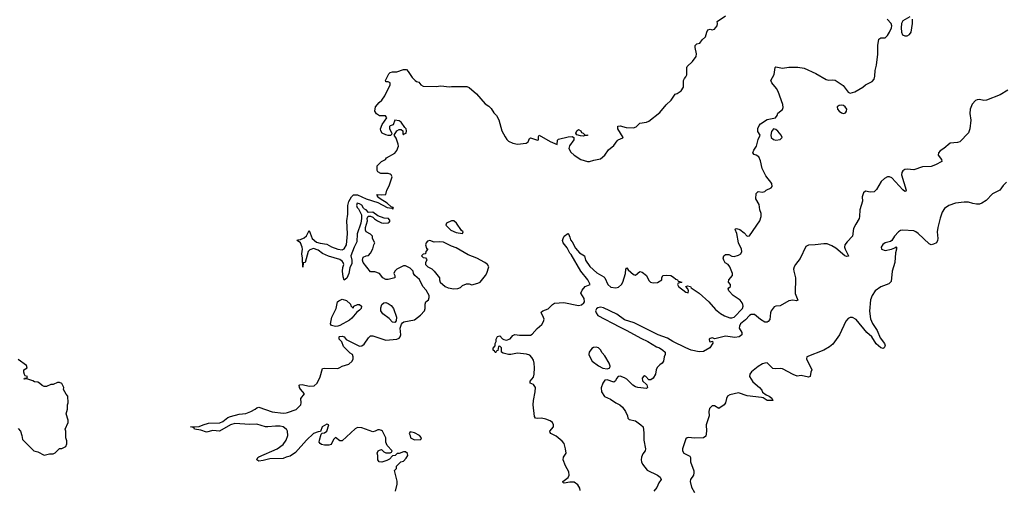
# Model space of a CAD drawing. Header units: inches. Extents: x 2106670 to 2322961, y 36024 to 224899.
# Tile 255 of 256: x 2257565 to 2266557, y 191969 to 196245. Entities that reach past the tile are written whole.
import ezdxf

# ---------------------------------------------------------------- set-up
doc = ezdxf.new("R2010")
doc.units = ezdxf.units.IN
doc.header["$MEASUREMENT"] = 0
doc.layers.add('C2159', color=7, linetype='Continuous')
doc.layers.add('C2169', color=7, linetype='Continuous')

msp = doc.modelspace()

# ---------------------------------------------------------------- linework, layer by layer
at = {"layer": 'C2159', "color": 5}
for points, elevation in [([(2257550, 192514), (2257572, 192490), (2257584.7, 192450), (2257590, 192414), (2257694, 192310), (2257730, 192302), (2257790, 192272), (2257836.4, 192283.6), (2257870, 192284.7), (2257890, 192292), (2257930, 192334), (2257950, 192334), (2257986, 192350), (2257996.4, 192376.4), (2257996.4, 192403.6), (2257988, 192430), (2257988, 192490), (2257982, 192510), (2258009, 192570), (2258009, 192590), (2257988.7, 192650), (2258002, 192690), (2258002, 192730), (2258008, 192750), (2258006, 192810), (2257988.4, 192828.4), (2257966, 192870), (2257968, 192890), (2257950, 192926), (2257930, 192935.3), (2257910, 192935.3), (2257870, 192918), (2257850, 192918), (2257810, 192898), (2257790, 192898), (2257770, 192906), (2257746, 192930), (2257730, 192938), (2257700.4, 192940.4), (2257686, 192950), (2257630, 192968), (2257606, 192966), (2257610, 192974), (2257630, 192974), (2257638, 192990), (2257616.4, 192996.4), (2257608, 193008), (2257602, 193030), (2257604, 193050), (2257634, 193070), (2257628.7, 193090), (2257550, 193144)], 60), ([(2260000, 192510.3), (2259970, 192529.8), (2259944.9, 192535.1), (2259902.3, 192537.7), (2259830, 192529.6), (2259810, 192531.1), (2259730, 192555.5), (2259667.2, 192552.8), (2259530, 192559.5), (2259490, 192547.5), (2259390, 192491.4), (2259330, 192497), (2259270, 192482), (2259221, 192501), (2259162.7, 192510), (2259159.5, 192519.5), (2259150, 192525.2), (2259124, 192530), (2259205.8, 192534.2), (2259240.9, 192550), (2259290, 192562.3), (2259394.2, 192565.8), (2259421, 192579), (2259465.6, 192614.4), (2259490, 192625.5), (2259570, 192646.3), (2259630, 192653.1), (2259677.6, 192670), (2259715.1, 192690), (2259730, 192703), (2259750, 192710.4), (2259870, 192668.1), (2259970, 192653.5), (2260000, 192658.5)], 40), ([(2260000, 192252.1), (2259970, 192242.8), (2259850, 192238.3), (2259790, 192222.8), (2259750, 192218.3), (2259731.8, 192230), (2259740.5, 192250), (2259750, 192257.7), (2259918, 192330), (2259970.8, 192369.2), (2260000, 192409.7)], 40)]:
    msp.add_lwpolyline(points, dxfattribs=dict(at, elevation=elevation))
at = {"layer": 'C2169', "color": 5}
for points, elevation in [([(2260000, 192658.5), (2260010, 192660.2), (2260090, 192688.9), (2260132, 192730), (2260136, 192750), (2260134, 192790), (2260166.6, 192830), (2260130, 192873.2), (2260120.7, 192890), (2260117.2, 192910), (2260125.1, 192914.9), (2260144, 192916), (2260210, 192900.7), (2260254.5, 192905.5), (2260281.3, 192930), (2260310, 192986.8), (2260330, 193062), (2260350, 193066), (2260470, 193064), (2260490, 193071), (2260510, 193084.9), (2260570, 193103.1), (2260600.7, 193130), (2260611.6, 193150), (2260611.8, 193170), (2260604, 193190), (2260582.8, 193202.8), (2260522, 193262), (2260506, 193306), (2260482, 193330), (2260482, 193350), (2260486.3, 193353.7), (2260510, 193358), (2260530, 193351.3), (2260547.5, 193327.5), (2260670, 193267.4), (2260690, 193270.8), (2260710, 193286), (2260750, 193342.8), (2260770, 193360.7), (2260790, 193362), (2260910, 193321.3), (2261010, 193330.6), (2261030, 193338.8), (2261041.2, 193350), (2261046, 193370), (2261041.2, 193430), (2261053.2, 193466.8), (2261062, 193478), (2261072.9, 193487.1), (2261170, 193507.3), (2261226, 193550), (2261261.2, 193590), (2261269.2, 193610), (2261269, 193651), (2261275.3, 193670), (2261297.2, 193690), (2261305.2, 193710), (2261305.2, 193730), (2261278, 193778), (2261248, 193810), (2261215.3, 193875.3), (2261175.3, 193910), (2261162, 193930), (2261158, 193950), (2261130, 193978), (2261090, 193998), (2261070, 193998), (2261010, 193968), (2260992, 193950), (2260982, 193930), (2260992, 193910), (2260991.1, 193888.9), (2260930, 193874), (2260910, 193874), (2260882, 193890), (2260850, 193928), (2260810, 193946), (2260770, 193946), (2260702, 194030), (2260695.3, 194050), (2260702, 194078), (2260728.4, 194091.6), (2260750, 194094), (2260770, 194114), (2260790, 194154), (2260798, 194190), (2260808, 194210), (2260788, 194250), (2260786, 194270), (2260768.4, 194288.4), (2260729.3, 194309.3), (2260724.7, 194324.7), (2260724, 194350), (2260742, 194410), (2260738, 194430), (2260747.3, 194452.7), (2260768, 194452), (2260790, 194444.7), (2260806.8, 194426.8), (2260832, 194410), (2260870, 194390.8), (2260890, 194387.3), (2260930, 194390.8), (2260940.9, 194399.1), (2260949.2, 194410), (2260932.7, 194430), (2260894.7, 194434.8), (2260835.3, 194455.3), (2260790, 194489), (2260750, 194486), (2260728, 194510), (2260715.1, 194515.1), (2260705.6, 194525.6), (2260690, 194552.3), (2260670, 194566), (2260647.7, 194570), (2260641.6, 194550), (2260648.5, 194530), (2260658.8, 194518.8), (2260686, 194466), (2260687.3, 194430), (2260682, 194390), (2260648, 194290), (2260643, 194217), (2260619.3, 194170), (2260590.6, 194090), (2260599.3, 194050), (2260598.3, 194021.7), (2260580.3, 193979.8), (2260570, 193928.7), (2260552.8, 193887.2), (2260530, 193868.7), (2260518.6, 193898.6), (2260514.7, 193950), (2260516.9, 193983.1), (2260526.6, 194010), (2260520.9, 194030), (2260510, 194042.7), (2260490, 194056.9), (2260386.8, 194086.8), (2260330, 194113.2), (2260290, 194142.7), (2260250, 194157.2), (2260215.9, 194144.1), (2260201, 194130), (2260171, 194029), (2260154, 194026), (2260150, 193986), (2260148.7, 194070), (2260141.2, 194110), (2260149.2, 194150), (2260145.2, 194170), (2260128.7, 194208.7), (2260098, 194230), (2260103.1, 194236.9), (2260130, 194238), (2260164.7, 194255.3), (2260185.6, 194274.4), (2260210, 194322), (2260234.8, 194250), (2260276.4, 194216.4), (2260310, 194204.9), (2260370, 194196.4), (2260411.8, 194171.8), (2260470, 194152.2), (2260510, 194146.7), (2260530, 194154.4), (2260548.5, 194190), (2260560.4, 194290), (2260552.7, 194410), (2260561.7, 194470), (2260561.1, 194550), (2260572.5, 194587.5), (2260596.9, 194630), (2260614.3, 194645.7), (2260650, 194648.3), (2260729.2, 194609.2), (2260836.7, 194576.7), (2260920.7, 194530), (2260964, 194524), (2260970, 194518), (2260979, 194521), (2260977.2, 194530), (2260958.9, 194538.9), (2260922.7, 194570), (2260856, 194610), (2260834, 194630), (2260835.3, 194635.3), (2260826, 194650), (2260867.3, 194647.3), (2260909, 194651), (2260919, 194690), (2260939, 194730), (2260968, 194810), (2260958, 194830), (2260950, 194835.3), (2260930, 194842), (2260863.1, 194843.1), (2260836.4, 194856.4), (2260828.7, 194870), (2260828.4, 194911.6), (2260870, 194952), (2260906, 194970), (2260916.4, 194983.6), (2260990, 195026), (2261009.4, 195050.6), (2261025.2, 195090), (2261022.7, 195110), (2261004, 195164), (2260986, 195190), (2261008.9, 195231.1), (2261030, 195244.7), (2261050, 195244.7), (2261064.7, 195230), (2261064.7, 195204.7), (2261070, 195194), (2261076.4, 195203.6), (2261094, 195210), (2261098, 195230), (2261095.3, 195250), (2261082, 195262), (2261050, 195309.3), (2261030, 195323.7), (2260991.6, 195328.4), (2260974.8, 195285.2), (2260950, 195278), (2260942, 195270), (2260942, 195250), (2260964.7, 195210), (2260962, 195198), (2260951, 195189), (2260930, 195189.2), (2260910, 195193.2), (2260875.3, 195210), (2260862, 195230), (2260859, 195250), (2260875.3, 195290), (2260918, 195350), (2260907.3, 195367.3), (2260850, 195368.7), (2260825.1, 195385.1), (2260809.3, 195410), (2260813.2, 195450), (2260848.7, 195490), (2260874, 195510), (2260899, 195550), (2260948, 195650), (2260948, 195670), (2260930, 195679), (2260910, 195678), (2260907, 195690), (2260936.4, 195750), (2260950, 195763.6), (2260970, 195770.2), (2261010, 195768), (2261069, 195790), (2261098, 195790), (2261113.7, 195773.7), (2261150, 195718), (2261178, 195690), (2261190, 195681), (2261210, 195676), (2261230, 195651.3), (2261250, 195638), (2261370, 195636.3), (2261410, 195642.8), (2261490, 195631), (2261510, 195634.8), (2261630, 195636.3), (2261650, 195634.9), (2261670, 195624.9), (2261735.8, 195570), (2261816.1, 195476.1), (2261850, 195457.1), (2261870, 195436.3), (2261895.3, 195395.3), (2261918.8, 195370), (2261942, 195330), (2261967.4, 195230), (2261997.6, 195177.6), (2262013.4, 195153.4), (2262030, 195137.6), (2262070, 195118.4), (2262110, 195108.5), (2262190, 195117.6), (2262209.4, 195130), (2262220.1, 195159.9), (2262230, 195167.3), (2262294.8, 195145.2), (2262302, 195150), (2262302, 195178), (2262309.5, 195190.5), (2262410, 195132.4), (2262472.5, 195107.5), (2262475.3, 195144.7), (2262485.2, 195154.8), (2262575.5, 195175.5), (2262610, 195178.8), (2262624.7, 195170), (2262626.8, 195150), (2262586.2, 195093.8), (2262578.8, 195070), (2262597.3, 195037.3), (2262629.1, 195009.1), (2262690, 194968.9), (2262749.5, 194950.5), (2262770, 194950.5), (2262810, 194964), (2262870, 194976), (2262909, 195010), (2262941.5, 195058.5), (2262990, 195096), (2263021.2, 195138.8), (2263032, 195148), (2263073.6, 195166.4), (2263075.3, 195170), (2263026.6, 195250), (2263027.7, 195272.3), (2263050, 195278), (2263102.8, 195262.8), (2263170, 195257.6), (2263193.7, 195266.3), (2263230, 195300.4), (2263289.5, 195310.5), (2263310, 195320.7), (2263410, 195398.8), (2263470, 195467.7), (2263514, 195510), (2263550, 195564.7), (2263568.9, 195571.1), (2263604.7, 195595.3), (2263628.7, 195630), (2263628, 195690), (2263635.3, 195710), (2263650, 195724.7), (2263657.7, 195742.3), (2263657, 195810), (2263661, 195819), (2263710, 195862.8), (2263743.7, 195910), (2263746.8, 195933.2), (2263732.7, 195990), (2263734, 196010), (2263750, 196026), (2263775.3, 196030), (2263797.6, 196062.4), (2263829.2, 196090), (2263839.3, 196130), (2263850, 196151.3), (2263870, 196158.8), (2263890, 196153.4), (2263910, 196159.3), (2263920.7, 196170), (2263934, 196190), (2263939.3, 196210), (2263935.3, 196230), (2264010, 196280.7)], 40), ([(2262682.9, 191950), (2262680.9, 191970), (2262662, 192002), (2262630, 192024.5), (2262590, 192025.6), (2262536.4, 192016.4), (2262530, 192018), (2262526.3, 192026.3), (2262526, 192030), (2262573, 192067), (2262584.2, 192090), (2262580.5, 192120.5), (2262550, 192173.2), (2262527, 192230), (2262530, 192252), (2262555.3, 192290), (2262549.5, 192330), (2262536.9, 192376.9), (2262520.7, 192400.7), (2262465.3, 192445.3), (2262415.3, 192470), (2262410, 192478), (2262408.2, 192491.8), (2262439.3, 192530), (2262440.9, 192550), (2262430, 192569), (2262410, 192584.5), (2262370, 192600.7), (2262330, 192608), (2262290, 192606.2), (2262277.2, 192610), (2262265.9, 192625.9), (2262254.7, 192730), (2262257.4, 192770), (2262273.6, 192850), (2262274.5, 192890), (2262258, 192918), (2262228, 192930), (2262225.6, 192945.6), (2262256.1, 192983.9), (2262263, 193010), (2262267.1, 193070), (2262264.7, 193110), (2262257.1, 193137.1), (2262242.6, 193162.6), (2262223.6, 193183.6), (2262194.2, 193194.2), (2262110, 193202), (2262052, 193190), (2262030.3, 193189.7), (2261982, 193202), (2261966, 193210), (2261966, 193250), (2261950, 193266), (2261938, 193262), (2261932.7, 193227.3), (2261918, 193222), (2261912.7, 193207.3), (2261907.3, 193207.3), (2261902, 193222), (2261888.4, 193228.4), (2261888.7, 193248.7), (2261908, 193270), (2261908.7, 193290), (2261918, 193310), (2261918, 193330), (2261930, 193354), (2261950, 193362), (2261974, 193334), (2261986, 193326), (2262010, 193320.7), (2262045.6, 193334.4), (2262070, 193362.8), (2262087.8, 193372.2), (2262130, 193365.5), (2262210, 193365.5), (2262230, 193367.7), (2262244.4, 193375.6), (2262290, 193426.3), (2262334.6, 193465.4), (2262349.8, 193490), (2262354, 193514), (2262343.3, 193543.3), (2262326.3, 193570), (2262330, 193578.8), (2262344, 193590), (2262392.1, 193607.9), (2262430, 193646.8), (2262450, 193657.3), (2262534.8, 193665.2), (2262670, 193638.4), (2262697.3, 193642.7), (2262718.5, 193661.5), (2262722.7, 193670), (2262720.4, 193700.4), (2262689.6, 193750.4), (2262702.7, 193777.3), (2262729.6, 193810.3), (2262775.3, 193830), (2262754, 193870), (2262690, 193949.4), (2262602.7, 194102.7), (2262590, 194115.3), (2262564, 194164), (2262528, 194210), (2262522, 194230), (2262528.7, 194250), (2262539, 194270), (2262570, 194294), (2262576, 194290), (2262590, 194262), (2262596.5, 194236.5), (2262610, 194219.1), (2262640.3, 194160.3), (2262678.8, 194118.8), (2262722.8, 194090), (2262732.7, 194050), (2262773.4, 193993.4), (2262836.7, 193936.7), (2262900.3, 193900.2), (2262910.4, 193890), (2262936.4, 193830), (2262964.7, 193804.7), (2263010, 193797.6), (2263033.9, 193806.1), (2263062, 193830), (2263074.3, 193850), (2263097, 193930), (2263102, 193970), (2263110, 193982), (2263122.5, 193962.5), (2263170, 193919.1), (2263190, 193914.8), (2263230, 193946.8), (2263250, 193942), (2263290.8, 193910), (2263310, 193864.7), (2263324.7, 193850), (2263350, 193843), (2263391.4, 193848.6), (2263428, 193870), (2263428, 193890), (2263438, 193910), (2263470, 193914.4), (2263510.3, 193910.3), (2263536.7, 193896.7), (2263556.9, 193876.9), (2263574, 193870), (2263578, 193858), (2263612, 193850), (2263610, 193846), (2263578, 193842), (2263574, 193830), (2263582, 193810), (2263650, 193758), (2263670, 193754), (2263674, 193770), (2263668, 193790), (2263648, 193812), (2263664, 193816), (2263690, 193810.3), (2263698.8, 193798.8), (2263771.3, 193750), (2263858, 193670), (2263920.1, 193600.1), (2263964.1, 193564.1), (2264002.7, 193542.7), (2264050, 193524.8), (2264070, 193523.9), (2264090, 193531.9), (2264165.2, 193610), (2264170.8, 193630), (2264167.8, 193647.8), (2264162.7, 193662.7), (2264145.7, 193685.7), (2264079.7, 193730), (2264042.4, 193770), (2264034, 193790), (2264040.2, 193799.8), (2264058, 193810), (2264058, 193830), (2264038, 193850), (2264042, 193870), (2264075.3, 193910), (2264074, 193930), (2264049.2, 193990), (2264034, 194010), (2264007.9, 194027.9), (2263994.5, 194050), (2263989.6, 194070.4), (2263996, 194090), (2264010, 194104), (2264042, 194102), (2264070, 194086), (2264090, 194084.7), (2264130, 194097.3), (2264152, 194110), (2264159.6, 194130), (2264157.4, 194150), (2264129.8, 194209.8), (2264114.3, 194294.3), (2264100.7, 194330), (2264103, 194337), (2264110, 194340.5), (2264142, 194330), (2264181.1, 194301.1), (2264210, 194270.7), (2264230, 194274), (2264323.6, 194410), (2264336.9, 194450), (2264335.8, 194475.8), (2264324.2, 194510), (2264317.4, 194557.4), (2264288.2, 194610), (2264290, 194658), (2264310, 194678.8), (2264350, 194671.3), (2264370, 194678), (2264382, 194690), (2264429, 194710), (2264437.6, 194722.4), (2264434.3, 194750), (2264380, 194820), (2264346.6, 194886.6), (2264330, 194956), (2264313.8, 194993.8), (2264290, 195009.7), (2264274.2, 195014.2), (2264259.3, 195030), (2264270, 195056), (2264293.2, 195090), (2264308, 195152), (2264328, 195190), (2264305.2, 195225.2), (2264307.2, 195252.8), (2264318.9, 195281.1), (2264330, 195294), (2264390, 195334), (2264468, 195350), (2264482, 195370), (2264489.2, 195390.8), (2264530, 195426.8), (2264536.3, 195443.7), (2264534.7, 195470), (2264491, 195591), (2264476.6, 195616.6), (2264432.7, 195670), (2264425.2, 195690), (2264454.2, 195745.8), (2264465.2, 195810), (2264470, 195814.8), (2264530, 195802.3), (2264590, 195811.1), (2264670, 195812.2), (2264730, 195802.2), (2264835.3, 195755.3), (2264930, 195700.3), (2264950, 195694.6), (2264990, 195697.3), (2265012.1, 195692), (2265084.3, 195644.3), (2265130, 195582.6), (2265150, 195575.6), (2265192.3, 195587.7), (2265265.2, 195630), (2265290, 195650.8), (2265350, 195680.7), (2265370, 195702.8), (2265375.8, 195730), (2265377.7, 195782.3), (2265389.6, 195830), (2265402, 195930), (2265400.9, 196010), (2265412, 196068), (2265430, 196079.1), (2265470, 196080.4), (2265490, 196100.5), (2265510, 196130.6), (2265527.8, 196170), (2265529.6, 196190), (2265523.6, 196210), (2265488.7, 196250)], 20), ([(2265694, 196270), (2265630, 196235.3), (2265619.3, 196210), (2265613.7, 196170), (2265617.4, 196130), (2265626.6, 196106.6), (2265650, 196097), (2265670, 196098.7), (2265692, 196110), (2265707, 196130), (2265719.3, 196210), (2265718, 196250)], 20), ([(2266590, 195601), (2266519.2, 195560.8), (2266394.8, 195510), (2266370, 195506.4), (2266330, 195515.4), (2266310, 195514.3), (2266293.3, 195506.7), (2266264.7, 195475.3), (2266245.4, 195430), (2266242.5, 195390), (2266251.2, 195328.8), (2266241.5, 195250), (2266230, 195212.7), (2266150, 195132), (2266130, 195123.5), (2266062.6, 195117.4), (2266006, 195070), (2265970, 195049.2), (2265956.3, 195030), (2265953, 195010), (2265983.1, 194970), (2265986, 194950), (2265930, 194919.8), (2265890, 194904.5), (2265810, 194903.1), (2265730, 194875.1), (2265670, 194882.2), (2265650, 194878.4), (2265630, 194866.3), (2265621.1, 194850), (2265619.3, 194830), (2265660.3, 194690), (2265658.9, 194681.1), (2265650, 194677.6), (2265630, 194694), (2265530, 194802.3), (2265510, 194810.6), (2265490, 194809.8), (2265462.8, 194797.2), (2265433.2, 194770), (2265390, 194695.6), (2265370, 194675.6), (2265332.1, 194672.1), (2265290, 194679), (2265270, 194666), (2265259.6, 194630), (2265261.6, 194590), (2265238.3, 194510), (2265235.8, 194450), (2265230.8, 194430), (2265199.6, 194380.4), (2265181.3, 194338.7), (2265170.6, 194269.4), (2265120.5, 194219.5), (2265099.7, 194190), (2265097.2, 194170), (2265102.8, 194150), (2265126.4, 194110), (2265134.8, 194090), (2265132.7, 194087.3), (2265114.4, 194085.6), (2265102, 194090), (2265019.9, 194159.9), (2264982.1, 194182.1), (2264938.6, 194198.6), (2264910, 194200.4), (2264829.9, 194189.9), (2264770, 194189.1), (2264743.5, 194176.5), (2264692.8, 194067.2), (2264649.5, 194010.5), (2264637.8, 193990), (2264633, 193970), (2264634, 193950), (2264651.2, 193888.8), (2264646.4, 193746.4), (2264670, 193686), (2264659.9, 193680.1), (2264625.6, 193685.6), (2264590, 193679.8), (2264510, 193635.1), (2264470, 193632.4), (2264456.2, 193623.8), (2264428.8, 193590), (2264422.2, 193570), (2264416.1, 193510), (2264401.3, 193490), (2264390, 193484.6), (2264370, 193486.1), (2264330, 193509.9), (2264275.6, 193555.6), (2264245.1, 193554.9), (2264230, 193547.3), (2264194.1, 193505.9), (2264146.7, 193470), (2264137.6, 193450), (2264136.3, 193430), (2264158.9, 193390), (2264160.3, 193370), (2264136.4, 193350), (2264095.3, 193344.7), (2264010, 193358.1), (2263912.9, 193332.9), (2263890, 193341.2), (2263870, 193337), (2263863, 193330), (2263866, 193310), (2263874, 193306), (2263891.3, 193311.3), (2263894.4, 193294.4), (2263868, 193250), (2263810, 193216.2), (2263770, 193215.1), (2263698.4, 193230), (2263647.9, 193250), (2263529, 193310), (2263480.4, 193340.4), (2263397.2, 193370), (2263178, 193478), (2263087.5, 193507.5), (2263017.6, 193557.6), (2262895.8, 193615.8), (2262870, 193621.3), (2262844, 193616), (2262832.9, 193607.1), (2262824.6, 193590), (2262828.9, 193568.9), (2262845.5, 193545.5), (2263041.8, 193441.8), (2263111.3, 193410), (2263238.3, 193338.3), (2263301.7, 193310), (2263381.5, 193261.5), (2263408.2, 193250), (2263439.3, 193230), (2263458.8, 193210), (2263461, 193190), (2263451, 193169), (2263446, 193130), (2263431.3, 193110), (2263410, 193096), (2263387.9, 193072.1), (2263377.8, 193050), (2263370.2, 193010), (2263350, 192975.6), (2263330, 192960.5), (2263310, 192958), (2263284, 192990), (2263270, 192995.6), (2263260.7, 192990), (2263250, 192974), (2263254, 192950), (2263292, 192912), (2263298, 192890), (2263290, 192880.9), (2263211.4, 192888.6), (2263190, 192895.3), (2263164, 192910), (2263110, 192965.7), (2263090, 192977.7), (2263048.2, 192991.8), (2263030, 192989.2), (2263014, 192970), (2263006, 192950), (2262990, 192937.2), (2262930, 192959), (2262910, 192955.3), (2262890.8, 192930), (2262874.4, 192885.6), (2262877.3, 192850), (2262906.4, 192806.4), (2262962, 192782), (2263008.4, 192748.4), (2263046.8, 192730), (2263070, 192710.5), (2263096.5, 192670), (2263115.5, 192630), (2263118.8, 192610), (2263130, 192596), (2263190, 192583.8), (2263239.1, 192550), (2263258, 192530), (2263266, 192474), (2263264, 192410), (2263281.6, 192330), (2263276.4, 192310), (2263256.5, 192283.5), (2263245.1, 192254.9), (2263240.5, 192230), (2263244, 192210), (2263253.4, 192190), (2263296.1, 192136.1), (2263390, 192088.2), (2263415.5, 192070), (2263422, 192050), (2263401.1, 192018.9), (2263383.5, 191976.5), (2263356.8, 191943.2)], 20), ([(2266578.4, 194761.6), (2266547.7, 194732.3), (2266516, 194690), (2266450, 194656), (2266390, 194596), (2266350.4, 194569.7), (2266330, 194562.9), (2266302.5, 194562.5), (2266270, 194566.6), (2266230, 194579.6), (2266190, 194581.3), (2266110, 194571.2), (2266050, 194549.7), (2266010, 194522.9), (2265990.2, 194489.8), (2265970, 194433.2), (2265948.7, 194348.7), (2265943.1, 194310), (2265950.4, 194250), (2265948, 194230), (2265936.3, 194210), (2265910, 194195.6), (2265890, 194191.8), (2265870, 194199.5), (2265770, 194293.7), (2265750, 194309.7), (2265730, 194318.5), (2265630, 194325.1), (2265610, 194320.7), (2265590.8, 194310), (2265554, 194270), (2265531.1, 194228.9), (2265518.8, 194221.2), (2265470, 194208.7), (2265447.1, 194192.9), (2265432, 194170), (2265434, 194150), (2265470, 194138), (2265526, 194150), (2265558, 194162), (2265568.4, 194171.6), (2265571.3, 194170), (2265571, 194150), (2265562, 194118), (2265556.3, 194030), (2265533.2, 193950), (2265522.7, 193857.3), (2265503.5, 193836.5), (2265430, 193808.2), (2265378.7, 193770), (2265349, 193730), (2265335.3, 193690), (2265326.5, 193586.5), (2265335.3, 193515.3), (2265354.1, 193474.1), (2265394.9, 193410), (2265422.5, 193342.5), (2265463.8, 193290), (2265468, 193270), (2265461, 193250), (2265450, 193243.7), (2265430, 193251.8), (2265386.7, 193286.7), (2265347.8, 193350), (2265303, 193390), (2265205.6, 193510), (2265170, 193528.2), (2265150, 193528.2), (2265130, 193517.4), (2265110, 193494.5), (2265052.9, 193370), (2264990, 193284.4), (2264959.6, 193260.4), (2264910, 193230.8), (2264752.3, 193167.7), (2264750.3, 193150), (2264800.7, 193050), (2264790.8, 193029.2), (2264784.7, 192990), (2264770, 192983.7), (2264701.6, 192998.4), (2264666, 192994), (2264630, 193007.1), (2264530, 193059.4), (2264510, 193063.8), (2264470, 193060.5), (2264443.5, 193063.5), (2264390, 193112.7), (2264370, 193112.3), (2264350, 193103.7), (2264310, 193080.7), (2264249, 193031), (2264233, 193010), (2264230.4, 192990), (2264260.3, 192940.2), (2264321, 192890), (2264343.5, 192863.5), (2264350, 192847.3), (2264381.7, 192821.7), (2264410.4, 192810.4), (2264432.7, 192792.7), (2264442, 192770), (2264390, 192769.8), (2264354.9, 192794.9), (2264339.2, 192799.2), (2264210, 192813.5), (2264130, 192839.3), (2264050, 192822.7), (2264030.6, 192809.4), (2264021, 192790), (2264011, 192750), (2263998, 192730), (2263950, 192699), (2263910, 192721.2), (2263890, 192722), (2263863.8, 192696.2), (2263858, 192670), (2263860.7, 192630), (2263834.9, 192550), (2263837.1, 192490), (2263830, 192444), (2263810, 192429.4), (2263730, 192426.6), (2263670, 192433.2), (2263662, 192430), (2263650, 192422), (2263618, 192330), (2263619.1, 192310), (2263630.5, 192290.5), (2263683.8, 192263.8), (2263690.7, 192250), (2263692.2, 192210), (2263720.3, 192130), (2263723.1, 192110), (2263718.4, 192090), (2263692, 192050), (2263689, 192030), (2263700.9, 191980.9), (2263726.8, 191930)], 40), ([(2260996.4, 191943.6), (2261013.2, 192006.8), (2261013.6, 192033.6), (2260988.7, 192131.3), (2261006, 192150), (2261006, 192170), (2261046, 192210), (2261070, 192218), (2261095.5, 192244.5), (2261108.7, 192270), (2261108.4, 192288.4), (2261090, 192302), (2261070, 192302), (2261030, 192288), (2261012.7, 192287.3), (2260994, 192270), (2260970, 192266), (2260943.6, 192236.4), (2260918, 192222), (2260871.1, 192208.9), (2260848, 192210), (2260835.3, 192230), (2260835.3, 192270), (2260829, 192290), (2260838, 192310), (2260850, 192318), (2260870, 192322), (2260890, 192302), (2260910, 192294), (2260950, 192294), (2260962, 192298), (2260966, 192310), (2260920.4, 192360.4), (2260908, 192390), (2260908, 192430), (2260879, 192490), (2260870, 192497.2), (2260850, 192504), (2260836.9, 192503.1), (2260810.7, 192489.3), (2260790, 192485.2), (2260690, 192519.7), (2260650, 192522.9), (2260630, 192512), (2260510, 192402.7), (2260490, 192402.7), (2260450, 192431.6), (2260430, 192414), (2260410.4, 192369.6), (2260390, 192362), (2260350, 192362.9), (2260322, 192370), (2260310, 192379), (2260301.2, 192390), (2260302.7, 192410), (2260318, 192462), (2260327.3, 192472.7), (2260350, 192476), (2260370, 192492), (2260388, 192548), (2260370, 192554), (2260327.7, 192530), (2260312.7, 192487.3), (2260290, 192485.2), (2260250, 192469.5), (2260184.9, 192410), (2260082.6, 192297.4), (2260036.5, 192263.5), (2260000, 192252.1)], 40), ([(2260000, 192409.7), (2260000.2, 192410), (2260015.2, 192450), (2260011.7, 192490), (2260000.5, 192510), (2260000, 192510.3)], 40)]:
    msp.add_lwpolyline(points, dxfattribs=dict(at, elevation=elevation))
for points, elevation in [([(2265070, 195465.7), (2265050, 195462.6), (2265030.4, 195450), (2265033.7, 195430), (2265050, 195410.4), (2265070, 195394.9), (2265090, 195388.7), (2265105.6, 195394.4), (2265117, 195410), (2265117.6, 195430), (2265105.1, 195450), (2265090, 195461.3)], 20), ([(2262730, 195191.3), (2262750, 195194), (2262750, 195189.3), (2262730, 195189.2), (2262710, 195182.7), (2262686.6, 195186.6), (2262654.6, 195194.6), (2262644, 195210), (2262653.2, 195230), (2262670, 195242), (2262690, 195230.5), (2262697.1, 195217.1), (2262711.3, 195210)], 40), ([(2264450, 195248), (2264430, 195226), (2264424, 195190), (2264427.3, 195170), (2264450, 195151.3), (2264470, 195147.3), (2264510, 195152), (2264528, 195170), (2264519, 195190), (2264490, 195228.7), (2264470, 195242)], 20), ([(2261530, 194408.7), (2261510, 194408.7), (2261462, 194390), (2261456, 194370), (2261504, 194324), (2261550, 194304.4), (2261610, 194294), (2261615.3, 194310), (2261601.2, 194321.2), (2261555.3, 194390)], 40), ([(2261310, 194229.2), (2261290, 194224), (2261278.8, 194210), (2261271.3, 194190), (2261281, 194161), (2261292, 194150), (2261274, 194130), (2261272.7, 194107.3), (2261250, 194106), (2261234, 194090), (2261250, 194074), (2261272.7, 194072.7), (2261279.6, 194059.6), (2261282, 194050), (2261271.3, 194030), (2261272, 194010), (2261292, 193990), (2261330, 193971.3), (2261350.7, 193950.7), (2261398, 193890), (2261398, 193870), (2261406, 193850), (2261451.3, 193810), (2261478.5, 193798.5), (2261530, 193790.6), (2261566.8, 193793.2), (2261590, 193802.8), (2261610, 193821), (2261644.7, 193835.3), (2261670, 193836), (2261693.6, 193826.4), (2261750, 193841), (2261770, 193851.3), (2261819, 193910), (2261830, 193932), (2261849.4, 193990), (2261837.6, 194010), (2261812.3, 194030), (2261739.3, 194070), (2261661, 194101), (2261550, 194163.6), (2261510, 194177.6), (2261434.2, 194214.1), (2261401.6, 194218.4), (2261350, 194214)], 40), ([(2260610, 193614), (2260618, 193630), (2260650, 193646), (2260670, 193646), (2260686, 193630), (2260682.8, 193610), (2260670, 193594), (2260643.5, 193576.5), (2260598, 193522), (2260576.8, 193503.2), (2260490, 193455.3), (2260470, 193448.7), (2260450, 193445.2), (2260414, 193454), (2260405.2, 193470), (2260405.6, 193485.6), (2260416, 193530), (2260455.3, 193610), (2260468, 193670), (2260479, 193681), (2260510, 193694.8), (2260550, 193681.6), (2260586, 193650), (2260590, 193634)], 40), ([(2260990, 193482), (2260970, 193484), (2260939.3, 193519.3), (2260882.3, 193562.3), (2260863.7, 193590), (2260862.7, 193617.3), (2260874, 193646), (2260890, 193662), (2260910, 193664.7), (2260930, 193656), (2260956.7, 193636.7), (2260978.8, 193610), (2261006.8, 193530), (2261002, 193498)], 40), ([(2262830, 193256.2), (2262806.7, 193253.3), (2262790, 193244), (2262766.8, 193210), (2262764, 193190), (2262780.7, 193150), (2262794.8, 193130), (2262850, 193086.8), (2262890, 193064.7), (2262930, 193058), (2262950, 193064.7), (2262955.3, 193070), (2262956.5, 193083.5), (2262949.2, 193110), (2262910, 193177.2), (2262885.6, 193205.6), (2262870, 193232.3), (2262850, 193251.6)], 20), ([(2261130, 192486), (2261122, 192470), (2261132, 192452), (2261134, 192430), (2261170, 192412), (2261230, 192414), (2261235.3, 192430), (2261218, 192450), (2261170, 192474)], 40)]:
    msp.add_lwpolyline(points, close=True, dxfattribs=dict(at, elevation=elevation))

doc.saveas('drawing.dxf')
